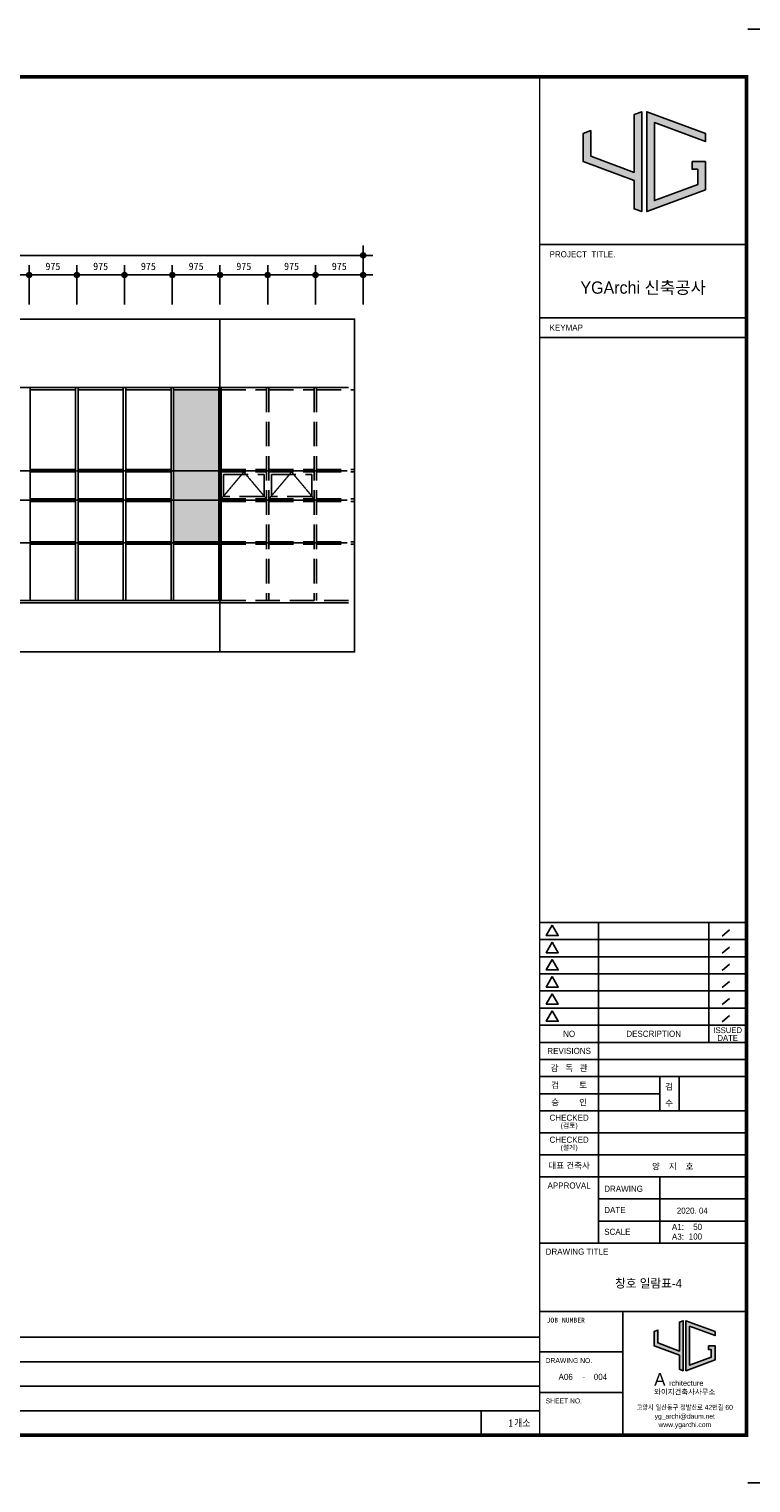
# Model space of a CAD drawing. Header units: millimetres. Extents: x 3445018 to 4174071, y -6064565 to -5122887.
# Tile 52 of 192: x 3822039 to 3836785, y -5615915 to -5586215. Entities that reach past the tile are written whole.
import ezdxf
from ezdxf.enums import TextEntityAlignment as Align

# ---------------------------------------------------------------- set-up
doc = ezdxf.new("R2010")
doc.units = ezdxf.units.MM
doc.header["$MEASUREMENT"] = 0
doc.linetypes.add('CEN', pattern=[66, 60, -2, 2, -2])
doc.linetypes.add('HID2', pattern=[3.5, 2.5, -1])
doc.layers.get('0').update_dxf_attribs({"linetype": 'CONTINUOUS'})
doc.layers.get('DEFPOINTS').update_dxf_attribs({"linetype": 'CONTINUOUS'})
for name, color, linetype in [('0-TEX(타이틀)', 2, 'CONTINUOUS'), ('3', 3, 'CONTINUOUS'), ('A_GE_CEN', 1, 'CEN'), ('A_GE_FORM', 7, 'CONTINUOUS'), ('A_GE_TEXT', 3, 'CONTINUOUS'), ('AA-XXXX-TEXT', 3, 'CONTINUOUS'), ('CEN', 13, 'CEN'), ('DIM', 7, 'CONTINUOUS'), ('SO-252', 252, 'CONTINUOUS'), ('TABLE', 7, 'CONTINUOUS'), ('WIN1', 4, 'CONTINUOUS'), ('WIN2', 9, 'CONTINUOUS')]:
    doc.layers.add(name, color=color, linetype=linetype)
doc.styles.add('HY울릉도 L', font='txt')
doc.styles.add('SDP-S', font='txt')
doc.styles.add('굴림', font='txt')
doc.styles.add('나눔고딕', font='txt')
doc.styles.add('돋움', font='txt')
doc.styles.add('스타일1', font='HYWULM.TTF')
doc.dimstyles.new('SMDI-3', dxfattribs={"dimtxt": 3, "dimasz": 1, "dimexe": 2, "dimexo": 3, "dimgap": 1, "dimtad": 1, "dimdsep": 46, "dimtxsty": 'HY울릉도 L', "dimblk": 'Z_DOT', "dimcen": 2.5, "dimdle": 1.5, "dimclrd": 1, "dimclre": 1, "dimclrt": 2, "dimadec": 0, "dimazin": 0, "dimtfac": 1, "dimtix": 1, "dimtmove": 2, "dimatfit": 3, "dimldrblk": 'Z_DOT', "dimfxl": 2, "dimtvp": 1, "dimtolj": 1, "dimtzin": 0, "dimarcsym": 0})

# ---------------------------------------------------------------- blocks, each defined once
blk = doc.blocks.new('werwwerw')
at = {"true_color": 0xf50000}
h = blk.add_hatch(color=1, dxfattribs=at)
h.dxf.hatch_style = 1
h.paths.add_polyline_path([(1770.34, 1804.71), (1770.34, 1809.72), (1768.84, 1809.16), (1768.84, 1803.61), (1778.84, 1799.9), (1778.84, 1794.35), (1780.34, 1793.79), (1780.34, 1813.42), (1778.84, 1812.87), (1778.84, 1801.5)])
h.paths.add_polyline_path([(1782.84, 1811.27), (1792.84, 1807.56), (1792.84, 1809.16), (1781.34, 1813.42), (1781.34, 1793.79), (1792.84, 1798.05), (1792.84, 1803.61), (1790.24, 1803.61), (1790.24, 1802.11), (1791.34, 1802.11), (1791.34, 1799.09), (1782.84, 1795.95)])
at = {"color": 1, "true_color": 0xf50000}
for points in [[(1770.34, 1809.72), (1768.84, 1809.16), (1768.84, 1803.61), (1778.84, 1799.9), (1778.84, 1794.35), (1780.34, 1793.79), (1780.34, 1813.42), (1778.84, 1812.87), (1778.84, 1801.5), (1770.34, 1804.71), (1770.34, 1809.72), (1768.84, 1809.16)], [(1790.24, 1803.61), (1792.84, 1803.61), (1792.84, 1798.05), (1781.34, 1793.79), (1781.34, 1813.42), (1792.84, 1809.16), (1792.84, 1807.56), (1782.84, 1811.27), (1782.84, 1795.95), (1791.34, 1799.09), (1791.34, 1802.11), (1790.24, 1802.11), (1790.24, 1802.11), (1790.24, 1803.61)]]:
    blk.add_lwpolyline(points, dxfattribs=at)
at = {"color": 1, "true_color": 0xf50000, "insert": (1768.9, 1792.85), "char_height": 5, "attachment_point": 1}
blk.add_mtext_dynamic_manual_height_columns('{\\fBroadway|b0|i0|c0|p82;A}', width=3.0726, gutter_width=12.5, heights=[0], dxfattribs=at)
at = {"insert": (1774.73, 1789.95), "char_height": 2.1, "attachment_point": 1}
blk.add_mtext_dynamic_manual_height_columns('{\\fBroadway|b0|i0|c0|p82;rchitecture}', width=17.5999, gutter_width=12.5, heights=[0], dxfattribs=at)
blk = doc.blocks.new('sheet _서영')
at = {"true_color": 0xf50000}
h = blk.add_hatch(color=1, dxfattribs=at)
h.dxf.hatch_style = 1
h.paths.add_polyline_path([(-361932.13, -1058516.3), (-361932.13, -1058505.89), (-361935.25, -1058507.04), (-361935.25, -1058518.6), (-361914.45, -1058526.3), (-361914.45, -1058537.86), (-361911.33, -1058539.01), (-361911.33, -1058498.18), (-361914.45, -1058499.34), (-361914.45, -1058522.97)])
h.paths.add_polyline_path([(-361906.13, -1058502.67), (-361885.33, -1058510.37), (-361885.33, -1058507.04), (-361909.25, -1058498.18), (-361909.25, -1058539.01), (-361885.33, -1058530.15), (-361885.33, -1058518.6), (-361890.73, -1058518.6), (-361890.73, -1058521.72), (-361888.45, -1058521.72), (-361888.45, -1058527.98), (-361906.13, -1058534.53)])
at = {"color": 1, "true_color": 0xf50000}
for points in [[(-361932.13, -1058505.89), (-361935.25, -1058507.04), (-361935.25, -1058518.6), (-361914.45, -1058526.3), (-361914.45, -1058537.86), (-361911.33, -1058539.01), (-361911.33, -1058498.18), (-361914.45, -1058499.34), (-361914.45, -1058522.97), (-361932.13, -1058516.3), (-361932.13, -1058505.89), (-361935.25, -1058507.04)], [(-361890.73, -1058518.6), (-361885.33, -1058518.6), (-361885.33, -1058530.15), (-361909.25, -1058539.01), (-361909.25, -1058498.18), (-361885.33, -1058507.04), (-361885.33, -1058510.37), (-361906.13, -1058502.67), (-361906.13, -1058534.53), (-361888.45, -1058527.98), (-361888.45, -1058521.72), (-361890.73, -1058521.72), (-361890.73, -1058521.72), (-361890.73, -1058518.6)]]:
    blk.add_lwpolyline(points, dxfattribs=at)
at = {"layer": 'A_GE_FORM'}
for p, q in [((-361848.99, -1058464.44), (-361867.99, -1058464.44)), ((-361848.99, -1059058.43), (-361867.99, -1059058.43))]:
    blk.add_line(p, q, dxfattribs=at)
at = {"layer": 'A_GE_FORM', "color": 161}
for p, q in [((-361952.99, -1058552.43), (-361868.99, -1058552.43)), ((-361952.99, -1058582.43), (-361868.99, -1058582.43)), ((-361952.99, -1058590.43), (-361868.99, -1058590.43)), ((-361952.99, -1058829.43), (-361868.89, -1058829.43)), ((-361928.99, -1058960.43), (-361928.99, -1058829.43)), ((-361883.91, -1058878.43), (-361883.91, -1058829.43)), ((-361875.5, -1058832.51), (-361878.46, -1058835.03)), ((-361952.99, -1058836.43), (-361868.89, -1058836.43)), ((-361875.5, -1058839.51), (-361878.46, -1058842.03)), ((-361952.99, -1058843.43), (-361868.89, -1058843.43)), ((-361875.5, -1058846.51), (-361878.46, -1058849.03)), ((-361952.99, -1058850.43), (-361868.89, -1058850.43)), ((-361952.99, -1058857.43), (-361868.89, -1058857.43)), ((-361875.5, -1058853.51), (-361878.46, -1058856.03)), ((-361875.5, -1058860.51), (-361878.46, -1058863.03)), ((-361952.99, -1058864.43), (-361868.89, -1058864.43)), ((-361875.5, -1058867.51), (-361878.46, -1058870.03)), ((-361952.99, -1058871.43), (-361868.89, -1058871.43)), ((-361952.99, -1058878.43), (-361868.49, -1058878.43)), ((-361952.99, -1058885.43), (-361868.49, -1058885.43)), ((-361952.99, -1058892.43), (-361868.49, -1058892.43)), ((-361903.99, -1058906.43), (-361903.99, -1058892.43)), ((-361895.99, -1058906.43), (-361895.99, -1058892.43)), ((-361952.99, -1058899.43), (-361903.99, -1058899.43)), ((-361952.99, -1058906.43), (-361868.49, -1058906.43)), ((-361952.99, -1058915.43), (-361868.49, -1058915.43)), ((-361952.99, -1058924.43), (-361868.49, -1058924.43)), ((-361952.99, -1058933.43), (-361868.49, -1058933.43)), ((-361903.99, -1058960.43), (-361903.99, -1058933.43)), ((-361928.99, -1058942.43), (-361868.49, -1058942.43)), ((-361928.99, -1058951.43), (-361868.49, -1058951.43)), ((-361952.99, -1058960.43), (-361868.49, -1058960.43)), ((-361952.99, -1058988.43), (-361868.49, -1058988.43)), ((-361918.99, -1059038.93), (-361918.99, -1058988.43)), ((-361952.99, -1059004.93), (-361918.99, -1059004.93)), ((-361952.99, -1059021.43), (-361918.99, -1059021.43))]:
    blk.add_line(p, q, dxfattribs=at)
at = {"layer": 'A_GE_FORM', "const_width": 1.5}
blk.add_lwpolyline([(-361868.49, -1059038.93), (-362670.49, -1059038.93), (-362670.49, -1058483.93), (-361868.49, -1058483.93)], close=True, dxfattribs=at)
at = {"layer": 'A_GE_FORM', "const_width": 0.6}
blk.add_lwpolyline([(-361952.99, -1059038.93), (-361952.99, -1058483.93)], dxfattribs=at)
at = {"layer": 'A_GE_FORM', "color": 7}
for points in [[(-361947.88, -1058830.55), (-361950.34, -1058834.82), (-361945.41, -1058834.82)], [(-361947.88, -1058837.55), (-361950.34, -1058841.82), (-361945.41, -1058841.82)], [(-361947.88, -1058844.55), (-361950.34, -1058848.82), (-361945.41, -1058848.82)], [(-361947.88, -1058851.55), (-361950.34, -1058855.82), (-361945.41, -1058855.82)], [(-361947.88, -1058858.55), (-361950.34, -1058862.82), (-361945.41, -1058862.82)], [(-361947.88, -1058865.55), (-361950.34, -1058869.82), (-361945.41, -1058869.82)]]:
    blk.add_lwpolyline(points, close=True, dxfattribs=at)
at = {"xscale": 1.04, "yscale": 1.04, "zscale": 1.04}
blk.add_blockref('werwwerw', (-363745.9, -1060878.12), dxfattribs=at)
at = {"insert": (-361906.28, -1059020.17), "char_height": 2.16, "attachment_point": 1, "line_spacing_factor": 0.9, "style": '스타일1'}
blk.add_mtext_dynamic_manual_height_columns('{\\f이사만루체 Medium|b0|i0|c129|p2;와이지건축사사무소}', width=30.417, gutter_width=10, heights=[0], dxfattribs=at)
at = {"layer": 'A_GE_TEXT'}
for s, height, style, p in [('PROJECT  TITLE.', 2.5, '돋움', (-361948.99, -1058556.43)), ('KEYMAP', 2.5, '돋움', (-361948.99, -1058586.43)), ('DRAWING', 2.5, '돋움', (-361926.65, -1058938.25)), ('DATE', 2.5, '돋움', (-361926.65, -1058946.92)), ('A1:', 2.5, '돋움', (-361898.99, -1058953.83)), ('SCALE', 2.5, '돋움', (-361926.65, -1058955.83)), ('A3:', 2.5, '돋움', (-361898.99, -1058957.83)), ('DRAWING TITLE', 2.5, '돋움', (-361950.58, -1058963.93)), ('JOB NUMBER', 2, '나눔고딕', (-361950.2, -1058991.93)), ('DRAWING NO.', 2, '돋움', (-361950.59, -1059008.43)), ('SHEET NO.', 2, '돋움', (-361950.59, -1059024.93))]:
    blk.add_text(s, height=height, dxfattribs=dict(at, style=style)).set_placement(p, align=Align.MIDDLE_LEFT)
for s, height, style, p in [('YGArchi 신축공사', 5, '굴림', (-361910.74, -1058570.06)), ('NO', 2.5, '돋움', (-361940.99, -1058874.93)), ('DESCRIPTION', 2.5, '돋움', (-361906.45, -1058874.93)), ('ISSUED', 2.4, '돋움', (-361876.2, -1058873.45)), ('DATE', 2.4, '돋움', (-361876.2, -1058876.65)), ('REVISIONS', 2.5, '돋움', (-361940.99, -1058881.93)), ('감   독   관', 2.5, '돋움', (-361940.99, -1058888.93)), ('검         토', 2.5, '돋움', (-361940.99, -1058895.93)), ('승         인', 2.5, '돋움', (-361940.99, -1058902.93)), ('CHECKED', 2.5, '돋움', (-361940.99, -1058909.21)), ('(검토)', 2, '돋움', (-361940.99, -1058912.39)), ('CHECKED', 2.5, '돋움', (-361940.99, -1058918.21)), ('(설계)', 2, '돋움', (-361940.99, -1058921.39)), ('대표 건축사', 2.5, '돋움', (-361940.99, -1058928.78)), ('APPROVAL', 2.5, '돋움', (-361940.99, -1058936.93)), ('-', 2.5, '나눔고딕', (-361934.99, -1059014.93))]:
    blk.add_text(s, height=height, dxfattribs=dict(at, style=style)).set_placement(p, align=Align.MIDDLE_CENTER)
at = {"layer": 'A_GE_TEXT', "style": '돋움'}
for s, p in [('검', (-361901.77, -1058897.75)), ('수', (-361901.77, -1058904.47))]:
    blk.add_text(s, height=2.5, dxfattribs=at).set_placement(p)
at = {"layer": 'A_GE_TEXT', "style": '돋움', "width": 0.9}
for s, p in [('고양시 일산동구 정발산로 42번길 60', (-361893.74, -1059027.54)), ('yg_archi@daum.net', (-361893.74, -1059031.18)), ('www.ygarchi.com', (-361893.74, -1059034.62))]:
    blk.add_text(s, height=2, dxfattribs=at).set_placement(p, align=Align.MIDDLE_CENTER)
blk = doc.blocks.new('Z_DOT')
at = {"layer": 'DIM', "color": 1, "ltscale": 3}
for p, q in [((-2, 0), (2, 0)), ((0, -2), (0, 2))]:
    blk.add_line(p, q, dxfattribs=at)
for radius in [0.5, 0.25]:
    blk.add_circle((0, 0), radius, dxfattribs=at)
blk = doc.blocks.new('*D672')
at = {"layer": 'DEFPOINTS', "color": 0, "ltscale": 3, "transparency": 16777216}
for p in [(3805339, -5590838), (3805339, -5592138), (3828864, -5592139)]:
    blk.add_point(p, dxfattribs=at)
at = {"layer": 'DIM', "color": 1, "lineweight": -2, "ltscale": 3, "transparency": 16777216}
for p, q in [((3805339, -5591838), (3805339, -5590638)), ((3828864, -5591839), (3828864, -5590638)), ((3828764, -5590838), (3805439, -5590838))]:
    blk.add_line(p, q, dxfattribs=at)
at = {"layer": 'DIM', "color": 1, "lineweight": -2, "ltscale": 3, "transparency": 16777216, "xscale": 100, "yscale": 100, "zscale": 100, "rotation": 180}
blk.add_blockref('Z_DOT', (3805339, -5590838), dxfattribs=at)
at = {"layer": 'DIM', "color": 1, "lineweight": -2, "ltscale": 3, "transparency": 16777216, "xscale": 100, "yscale": 100, "zscale": 100}
blk.add_blockref('Z_DOT', (3828864, -5590838), dxfattribs=at)
at = {"layer": 'DIM', "color": 2, "ltscale": 3, "transparency": 16777216, "insert": (3817101, -5590663), "char_height": 150, "attachment_point": 5, "style": 'SDP-S'}
blk.add_mtext('\\A1;35350', dxfattribs=at)
blk = doc.blocks.new('*D660')
at = {"layer": 'DEFPOINTS', "color": 0, "ltscale": 3, "transparency": 16777216}
for p in [(3822039, -5591238), (3821064, -5592138), (3822039, -5592139)]:
    blk.add_point(p, dxfattribs=at)
at = {"layer": 'DIM', "color": 1, "lineweight": -2, "ltscale": 3, "transparency": 16777216}
for p, q in [((3821064, -5591838), (3821064, -5591038)), ((3821164, -5591238), (3821939, -5591238)), ((3822039, -5591839), (3822039, -5591038))]:
    blk.add_line(p, q, dxfattribs=at)
at = {"layer": 'DIM', "color": 1, "lineweight": -2, "ltscale": 3, "transparency": 16777216, "xscale": 100, "yscale": 100, "zscale": 100, "rotation": 180}
blk.add_blockref('Z_DOT', (3821064, -5591238), dxfattribs=at)
at = {"layer": 'DIM', "color": 1, "lineweight": -2, "ltscale": 3, "transparency": 16777216, "xscale": 100, "yscale": 100, "zscale": 100}
blk.add_blockref('Z_DOT', (3822039, -5591238), dxfattribs=at)
at = {"layer": 'DIM', "color": 2, "ltscale": 3, "transparency": 16777216, "insert": (3821551, -5591063), "char_height": 150, "attachment_point": 5, "style": 'SDP-S'}
blk.add_mtext('\\A1;975', dxfattribs=at)
blk = doc.blocks.new('*D680')
at = {"layer": 'DEFPOINTS', "color": 0, "ltscale": 3, "transparency": 16777216}
for p in [(3823014, -5591238), (3822039, -5592138), (3823014, -5592139)]:
    blk.add_point(p, dxfattribs=at)
at = {"layer": 'DIM', "color": 1, "lineweight": -2, "ltscale": 3, "transparency": 16777216}
for p, q in [((3822039, -5591838), (3822039, -5591038)), ((3822139, -5591238), (3822914, -5591238)), ((3823014, -5591839), (3823014, -5591038))]:
    blk.add_line(p, q, dxfattribs=at)
at = {"layer": 'DIM', "color": 1, "lineweight": -2, "ltscale": 3, "transparency": 16777216, "xscale": 100, "yscale": 100, "zscale": 100, "rotation": 180}
blk.add_blockref('Z_DOT', (3822039, -5591238), dxfattribs=at)
at = {"layer": 'DIM', "color": 1, "lineweight": -2, "ltscale": 3, "transparency": 16777216, "xscale": 100, "yscale": 100, "zscale": 100}
blk.add_blockref('Z_DOT', (3823014, -5591238), dxfattribs=at)
at = {"layer": 'DIM', "color": 2, "ltscale": 3, "transparency": 16777216, "insert": (3822526, -5591063), "char_height": 150, "attachment_point": 5, "style": 'SDP-S'}
blk.add_mtext('\\A1;975', dxfattribs=at)
blk = doc.blocks.new('*D681')
at = {"layer": 'DEFPOINTS', "color": 0, "ltscale": 3, "transparency": 16777216}
for p in [(3823989, -5591238), (3823014, -5592138), (3823989, -5592139)]:
    blk.add_point(p, dxfattribs=at)
at = {"layer": 'DIM', "color": 1, "lineweight": -2, "ltscale": 3, "transparency": 16777216}
for p, q in [((3823014, -5591838), (3823014, -5591038)), ((3823114, -5591238), (3823889, -5591238)), ((3823989, -5591839), (3823989, -5591038))]:
    blk.add_line(p, q, dxfattribs=at)
at = {"layer": 'DIM', "color": 1, "lineweight": -2, "ltscale": 3, "transparency": 16777216, "xscale": 100, "yscale": 100, "zscale": 100, "rotation": 180}
blk.add_blockref('Z_DOT', (3823014, -5591238), dxfattribs=at)
at = {"layer": 'DIM', "color": 1, "lineweight": -2, "ltscale": 3, "transparency": 16777216, "xscale": 100, "yscale": 100, "zscale": 100}
blk.add_blockref('Z_DOT', (3823989, -5591238), dxfattribs=at)
at = {"layer": 'DIM', "color": 2, "ltscale": 3, "transparency": 16777216, "insert": (3823501, -5591063), "char_height": 150, "attachment_point": 5, "style": 'SDP-S'}
blk.add_mtext('\\A1;975', dxfattribs=at)
blk = doc.blocks.new('*D682')
at = {"layer": 'DEFPOINTS', "color": 0, "ltscale": 3, "transparency": 16777216}
for p in [(3824964, -5591238), (3823989, -5592138), (3824964, -5592139)]:
    blk.add_point(p, dxfattribs=at)
at = {"layer": 'DIM', "color": 1, "lineweight": -2, "ltscale": 3, "transparency": 16777216}
for p, q in [((3823989, -5591838), (3823989, -5591038)), ((3824089, -5591238), (3824864, -5591238)), ((3824964, -5591839), (3824964, -5591038))]:
    blk.add_line(p, q, dxfattribs=at)
at = {"layer": 'DIM', "color": 1, "lineweight": -2, "ltscale": 3, "transparency": 16777216, "xscale": 100, "yscale": 100, "zscale": 100, "rotation": 180}
blk.add_blockref('Z_DOT', (3823989, -5591238), dxfattribs=at)
at = {"layer": 'DIM', "color": 1, "lineweight": -2, "ltscale": 3, "transparency": 16777216, "xscale": 100, "yscale": 100, "zscale": 100}
blk.add_blockref('Z_DOT', (3824964, -5591238), dxfattribs=at)
at = {"layer": 'DIM', "color": 2, "ltscale": 3, "transparency": 16777216, "insert": (3824476, -5591063), "char_height": 150, "attachment_point": 5, "style": 'SDP-S'}
blk.add_mtext('\\A1;975', dxfattribs=at)
blk = doc.blocks.new('*D683')
at = {"layer": 'DEFPOINTS', "color": 0, "ltscale": 3, "transparency": 16777216}
for p in [(3825939, -5591238), (3824964, -5592138), (3825939, -5592139)]:
    blk.add_point(p, dxfattribs=at)
at = {"layer": 'DIM', "color": 1, "lineweight": -2, "ltscale": 3, "transparency": 16777216}
for p, q in [((3824964, -5591838), (3824964, -5591038)), ((3825064, -5591238), (3825839, -5591238)), ((3825939, -5591839), (3825939, -5591038))]:
    blk.add_line(p, q, dxfattribs=at)
at = {"layer": 'DIM', "color": 1, "lineweight": -2, "ltscale": 3, "transparency": 16777216, "xscale": 100, "yscale": 100, "zscale": 100, "rotation": 180}
blk.add_blockref('Z_DOT', (3824964, -5591238), dxfattribs=at)
at = {"layer": 'DIM', "color": 1, "lineweight": -2, "ltscale": 3, "transparency": 16777216, "xscale": 100, "yscale": 100, "zscale": 100}
blk.add_blockref('Z_DOT', (3825939, -5591238), dxfattribs=at)
at = {"layer": 'DIM', "color": 2, "ltscale": 3, "transparency": 16777216, "insert": (3825451, -5591063), "char_height": 150, "attachment_point": 5, "style": 'SDP-S'}
blk.add_mtext('\\A1;975', dxfattribs=at)
blk = doc.blocks.new('*D684')
at = {"layer": 'DEFPOINTS', "color": 0, "ltscale": 3, "transparency": 16777216}
for p in [(3826914, -5591238), (3825939, -5592138), (3826914, -5592139)]:
    blk.add_point(p, dxfattribs=at)
at = {"layer": 'DIM', "color": 1, "lineweight": -2, "ltscale": 3, "transparency": 16777216}
for p, q in [((3825939, -5591838), (3825939, -5591038)), ((3826039, -5591238), (3826814, -5591238)), ((3826914, -5591839), (3826914, -5591038))]:
    blk.add_line(p, q, dxfattribs=at)
at = {"layer": 'DIM', "color": 1, "lineweight": -2, "ltscale": 3, "transparency": 16777216, "xscale": 100, "yscale": 100, "zscale": 100, "rotation": 180}
blk.add_blockref('Z_DOT', (3825939, -5591238), dxfattribs=at)
at = {"layer": 'DIM', "color": 1, "lineweight": -2, "ltscale": 3, "transparency": 16777216, "xscale": 100, "yscale": 100, "zscale": 100}
blk.add_blockref('Z_DOT', (3826914, -5591238), dxfattribs=at)
at = {"layer": 'DIM', "color": 2, "ltscale": 3, "transparency": 16777216, "insert": (3826426, -5591063), "char_height": 150, "attachment_point": 5, "style": 'SDP-S'}
blk.add_mtext('\\A1;975', dxfattribs=at)
blk = doc.blocks.new('*D685')
at = {"layer": 'DEFPOINTS', "color": 0, "ltscale": 3, "transparency": 16777216}
for p in [(3827889, -5591238), (3826914, -5592138), (3827889, -5592139)]:
    blk.add_point(p, dxfattribs=at)
at = {"layer": 'DIM', "color": 1, "lineweight": -2, "ltscale": 3, "transparency": 16777216}
for p, q in [((3826914, -5591838), (3826914, -5591038)), ((3827014, -5591238), (3827789, -5591238)), ((3827889, -5591839), (3827889, -5591038))]:
    blk.add_line(p, q, dxfattribs=at)
at = {"layer": 'DIM', "color": 1, "lineweight": -2, "ltscale": 3, "transparency": 16777216, "xscale": 100, "yscale": 100, "zscale": 100, "rotation": 180}
blk.add_blockref('Z_DOT', (3826914, -5591238), dxfattribs=at)
at = {"layer": 'DIM', "color": 1, "lineweight": -2, "ltscale": 3, "transparency": 16777216, "xscale": 100, "yscale": 100, "zscale": 100}
blk.add_blockref('Z_DOT', (3827889, -5591238), dxfattribs=at)
at = {"layer": 'DIM', "color": 2, "ltscale": 3, "transparency": 16777216, "insert": (3827401, -5591063), "char_height": 150, "attachment_point": 5, "style": 'SDP-S'}
blk.add_mtext('\\A1;975', dxfattribs=at)
blk = doc.blocks.new('*D686')
at = {"layer": 'DEFPOINTS', "color": 0, "ltscale": 3, "transparency": 16777216}
for p in [(3828864, -5591238), (3827889, -5592138), (3828864, -5592139)]:
    blk.add_point(p, dxfattribs=at)
at = {"layer": 'DIM', "color": 1, "lineweight": -2, "ltscale": 3, "transparency": 16777216}
for p, q in [((3827889, -5591838), (3827889, -5591038)), ((3827989, -5591238), (3828764, -5591238)), ((3828864, -5591839), (3828864, -5591038))]:
    blk.add_line(p, q, dxfattribs=at)
at = {"layer": 'DIM', "color": 1, "lineweight": -2, "ltscale": 3, "transparency": 16777216, "xscale": 100, "yscale": 100, "zscale": 100, "rotation": 180}
blk.add_blockref('Z_DOT', (3827889, -5591238), dxfattribs=at)
at = {"layer": 'DIM', "color": 1, "lineweight": -2, "ltscale": 3, "transparency": 16777216, "xscale": 100, "yscale": 100, "zscale": 100}
blk.add_blockref('Z_DOT', (3828864, -5591238), dxfattribs=at)
at = {"layer": 'DIM', "color": 2, "ltscale": 3, "transparency": 16777216, "insert": (3828376, -5591063), "char_height": 150, "attachment_point": 5, "style": 'SDP-S'}
blk.add_mtext('\\A1;975', dxfattribs=at)

msp = doc.modelspace()

# ---------------------------------------------------------------- hatches: boundary and pattern name
at = {"layer": 'SO-252', "ltscale": 200}
h = msp.add_hatch(color=256, dxfattribs=at)
h.dxf.hatch_style = 1
h.paths.add_polyline_path([(3824988.669, -5596687.738), (3825913.669, -5596687.738), (3825913.669, -5593587.738), (3824988.669, -5593587.738)])

# ---------------------------------------------------------------- linework, layer by layer
at = {"layer": 'A_GE_CEN', "ltscale": 200}
for p, q in [((3825938.669, -5598938.766), (3825938.669, -5592138.734)), ((3803338.067, -5593537.742), (3828688.067, -5593537.742)), ((3803338.067, -5595237.738), (3828688.067, -5595237.738)), ((3803338.067, -5595837.738), (3828688.067, -5595837.738)), ((3803338.067, -5596712.738), (3828688.067, -5596712.738)), ((3803338.669, -5597937.738), (3828688.669, -5597937.738))]:
    msp.add_line(p, q, dxfattribs=at)
at = {"layer": 'CEN', "color": 252, "linetype": 'HID2', "true_color": 0x939598}
for points in [[(3825963.669, -5595812.738), (3826426.169, -5595262.738), (3826888.669, -5595812.738)], [(3826938.669, -5595812.738), (3827401.169, -5595262.738), (3827863.669, -5595812.738)]]:
    msp.add_lwpolyline(points, dxfattribs=at)
at = {"layer": 'DEFPOINTS', "color": 146, "ltscale": 200, "true_color": 0x105689}
msp.add_lwpolyline([(3803338.669, -5592138.734), (3828688.669, -5592138.734), (3828688.669, -5598938.766), (3803338.669, -5598938.766)], close=True, dxfattribs=at)
at = {"layer": 'TABLE', "color": 8}
for p, q in [((3796596.4, -5612939.949), (3832471.4, -5612939.949)), ((3799596.4, -5613439.949), (3832471.4, -5613439.949)), ((3796596.4, -5613939.949), (3832471.4, -5613939.949)), ((3796596.4, -5614439.949), (3832471.4, -5614439.949)), ((3831271.4, -5614439.949), (3831271.4, -5614939.949))]:
    msp.add_line(p, q, dxfattribs=at)
at = {"layer": 'WIN1', "ltscale": 200}
for p, q in [((3805338.669, -5593537.738), (3825963.669, -5593537.738)), ((3822063.669, -5593537.738), (3822063.669, -5597887.738)), ((3822063.669, -5593587.738), (3822988.669, -5593587.738)), ((3822988.669, -5593537.738), (3822988.669, -5597887.738)), ((3823038.669, -5593537.738), (3823038.669, -5597887.738)), ((3823038.669, -5593587.738), (3823963.669, -5593587.738)), ((3823963.669, -5593537.738), (3823963.669, -5597887.738)), ((3824013.669, -5593537.738), (3824013.669, -5597887.738)), ((3824013.669, -5593587.738), (3824938.669, -5593587.738)), ((3824938.669, -5593537.738), (3824938.669, -5597887.738)), ((3824988.669, -5593537.738), (3824988.669, -5597887.738)), ((3824988.669, -5593587.738), (3825913.669, -5593587.738)), ((3825913.669, -5593537.738), (3825913.669, -5597887.738)), ((3825963.669, -5593537.738), (3825963.669, -5597887.738)), ((3822063.669, -5595212.738), (3822988.669, -5595212.738)), ((3822063.669, -5595262.738), (3822988.669, -5595262.738)), ((3823038.669, -5595212.738), (3823963.669, -5595212.738)), ((3823038.669, -5595262.738), (3823963.669, -5595262.738)), ((3824013.669, -5595212.738), (3824938.669, -5595212.738)), ((3824013.669, -5595262.738), (3824938.669, -5595262.738)), ((3822063.669, -5595812.738), (3822988.669, -5595812.738)), ((3822063.669, -5595862.738), (3822988.669, -5595862.738)), ((3823038.669, -5595812.738), (3823963.669, -5595812.738)), ((3823038.669, -5595862.738), (3823963.669, -5595862.738)), ((3824013.669, -5595812.738), (3824938.669, -5595812.738)), ((3824013.669, -5595862.738), (3824938.669, -5595862.738)), ((3822063.669, -5596687.738), (3822988.669, -5596687.738)), ((3822063.669, -5596737.738), (3822988.669, -5596737.738)), ((3823038.669, -5596687.738), (3823963.669, -5596687.738)), ((3823038.669, -5596737.738), (3823963.669, -5596737.738)), ((3824013.669, -5596687.738), (3824938.669, -5596687.738)), ((3824013.669, -5596737.738), (3824938.669, -5596737.738)), ((3824988.669, -5596687.738), (3825913.669, -5596687.738)), ((3824988.669, -5596737.738), (3825913.669, -5596737.738)), ((3805338.669, -5597937.738), (3825963.669, -5597937.738)), ((3805388.669, -5597887.738), (3825963.669, -5597887.738))]:
    msp.add_line(p, q, dxfattribs=at)
at = {"layer": 'WIN1', "color": 252, "linetype": 'HID2', "ltscale": 200, "true_color": 0x939598}
for p, q in [((3825963.669, -5593537.738), (3828688.669, -5593537.738)), ((3825963.669, -5593587.738), (3826888.669, -5593587.738)), ((3826888.669, -5593537.738), (3826888.669, -5597887.738)), ((3826938.669, -5593537.738), (3826938.669, -5597887.738)), ((3826938.669, -5593587.738), (3827863.669, -5593587.738)), ((3827863.669, -5593537.738), (3827863.669, -5597887.738)), ((3827913.669, -5593537.738), (3827913.669, -5597887.738)), ((3827913.669, -5593587.738), (3828688.669, -5593587.738)), ((3825963.669, -5595212.738), (3826888.669, -5595212.738)), ((3825963.669, -5595262.738), (3826888.669, -5595262.738)), ((3826938.669, -5595212.738), (3827863.669, -5595212.738)), ((3826938.669, -5595262.738), (3827863.669, -5595262.738)), ((3827913.669, -5595212.738), (3828688.669, -5595212.738)), ((3827913.669, -5595262.738), (3828688.669, -5595262.738)), ((3825963.669, -5595812.738), (3826888.669, -5595812.738)), ((3825963.669, -5595862.738), (3826888.669, -5595862.738)), ((3826938.669, -5595812.738), (3827863.669, -5595812.738)), ((3826938.669, -5595862.738), (3827863.669, -5595862.738)), ((3827913.669, -5595812.738), (3828688.669, -5595812.738)), ((3827913.669, -5595862.738), (3828688.669, -5595862.738)), ((3825963.669, -5596687.738), (3826888.669, -5596687.738)), ((3825963.669, -5596737.738), (3826888.669, -5596737.738)), ((3826938.669, -5596687.738), (3827863.669, -5596687.738)), ((3826938.669, -5596737.738), (3827863.669, -5596737.738)), ((3827913.669, -5596687.738), (3828688.669, -5596687.738)), ((3827913.669, -5596737.738), (3828688.669, -5596737.738)), ((3825963.669, -5597887.738), (3828688.669, -5597887.738)), ((3825963.669, -5597937.738), (3828688.669, -5597937.738))]:
    msp.add_line(p, q, dxfattribs=at)
at = {"layer": 'WIN2', "color": 252, "linetype": 'HID2', "ltscale": 200, "true_color": 0x939598}
for points in [[(3826013.669, -5595312.738), (3826838.669, -5595312.738), (3826838.669, -5595762.738), (3826013.669, -5595762.738)], [(3826988.669, -5595312.738), (3827813.669, -5595312.738), (3827813.669, -5595762.738), (3826988.669, -5595762.738)]]:
    msp.add_lwpolyline(points, close=True, dxfattribs=at)

# ---------------------------------------------------------------- block references
at = {"layer": '3', "xscale": 50, "yscale": 50, "zscale": 50}
msp.add_blockref('sheet _서영', (21930120.9, 47337006.801), dxfattribs=at)

# ---------------------------------------------------------------- texts
at = {"layer": '0-TEX(타이틀)', "style": '굴림'}
for s, height, p in [('양    지    호', 125, (3835611.119, -5609448.95)), ('2020. 04', 124.3333, (3835904.133, -5610352.533)), ('50', 124.3333, (3835787.133, -5610684.141)), ('100', 124.3333, (3835787.133, -5610881.24)), ('A06', 125, (3833146.042, -5613748.435)), ('004', 125, (3833847.802, -5613748.435))]:
    msp.add_text(s, height=height, dxfattribs=at).set_placement(p, align=Align.MIDDLE_RIGHT)
msp.add_text('창호 일람표-4', height=175, dxfattribs=at).set_placement((3834692.895, -5611838.693), align=Align.MIDDLE_CENTER)
at = {"layer": 'AA-XXXX-TEXT', "width": 0.85}
for s, p in [('1', (3831920.252, -5614689.949)), ('개소', (3832280.178, -5614689.949))]:
    msp.add_text(s, height=150, dxfattribs=at).set_placement(p, align=Align.MIDDLE_RIGHT)

# ---------------------------------------------------------------- dimensions: what is measured, and where the dimension line sits
at = {"layer": 'DIM', "ltscale": 3}
dim = msp.add_linear_dim(base=(3805338.669, -5590837.706), p1=(3828863.669, -5592138.734), p2=(3805338.669, -5592137.706), text='35350', dimstyle='SMDI-3', override={"dimscale": 100, "dimtxt": 1.5, "dimtxsty": 'SDP-S'}, dxfattribs=at)
dim.commit()
dim.dimension.update_dxf_attribs({"geometry": '*D672', "text_midpoint": (3817101.169, -5590662.604)})
for base, p1, p2, picture, middle in [((3822038.669, -5591237.727), (3821063.669, -5592137.706), (3822038.669, -5592138.734), '*D660', (3821551.169, -5591062.625)), ((3823013.669, -5591237.727), (3822038.669, -5592137.706), (3823013.669, -5592138.734), '*D680', (3822526.169, -5591062.625)), ((3823988.669, -5591237.727), (3823013.669, -5592137.706), (3823988.669, -5592138.734), '*D681', (3823501.169, -5591062.625)), ((3824963.669, -5591237.727), (3823988.669, -5592137.706), (3824963.669, -5592138.734), '*D682', (3824476.169, -5591062.625)), ((3825938.669, -5591237.727), (3824963.669, -5592137.706), (3825938.669, -5592138.734), '*D683', (3825451.169, -5591062.625)), ((3826913.669, -5591237.727), (3825938.669, -5592137.706), (3826913.669, -5592138.734), '*D684', (3826426.169, -5591062.625)), ((3827888.669, -5591237.727), (3826913.669, -5592137.706), (3827888.669, -5592138.734), '*D685', (3827401.169, -5591062.625)), ((3828863.669, -5591237.727), (3827888.669, -5592137.706), (3828863.669, -5592138.734), '*D686', (3828376.169, -5591062.625))]:
    dim = msp.add_linear_dim(base=base, p1=p1, p2=p2, angle=180, dimstyle='SMDI-3', override={"dimscale": 100, "dimtxt": 1.5, "dimtxsty": 'SDP-S'}, dxfattribs=at)
    dim.commit()
    dim.dimension.update_dxf_attribs({"geometry": picture, "text_midpoint": middle})

doc.saveas('drawing.dxf')
